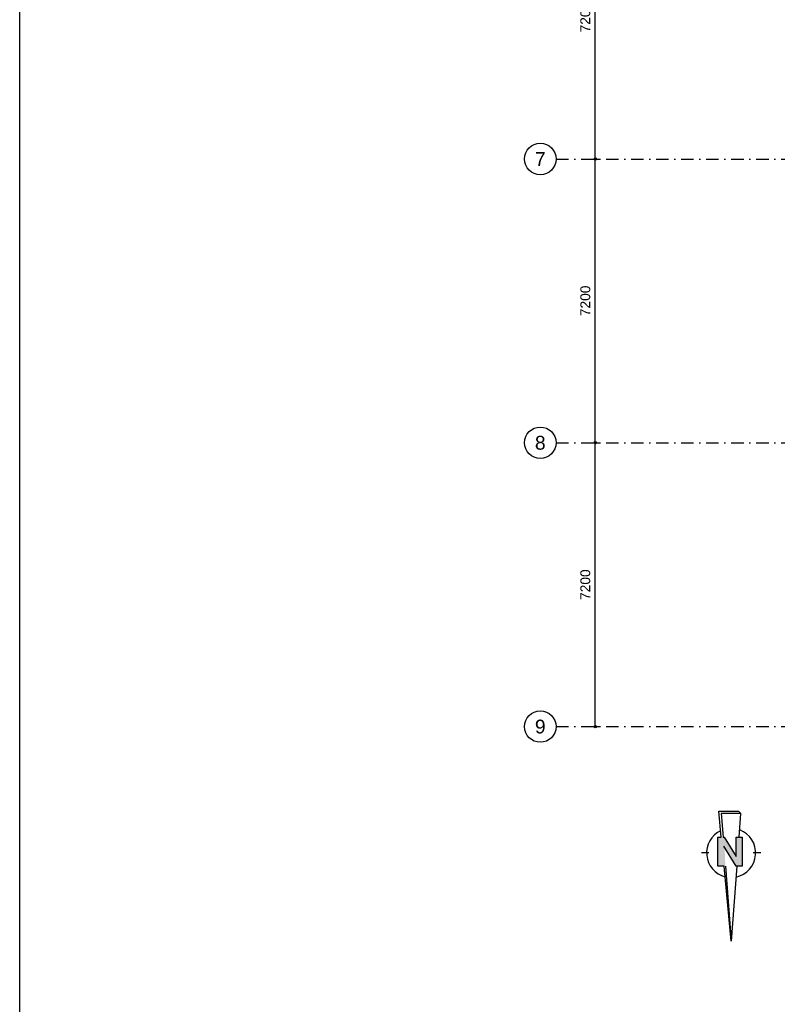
# Model space of a CAD drawing. Header units: millimetres. Extents: x 1137596 to 6076935, y -417599 to 265181.
# Tile 2 of 47: x 1137596 to 1156827, y -356519 to -331537. Entities that reach past the tile are written whole.
import ezdxf
from ezdxf.enums import TextEntityAlignment as Align

# ---------------------------------------------------------------- set-up
doc = ezdxf.new("R2010")
doc.units = ezdxf.units.MM
doc.header["$LTSCALE"] = 50
doc.header["$PDMODE"] = 3
doc.header["$PDSIZE"] = 1
doc.linetypes.add('DASHDOT2', pattern=[12.7, 6.35, -3.175, 0, -3.175])
doc.layers.get('0').update_dxf_attribs({"linetype": 'CONTINUOUS'})
doc.layers.get('DEFPOINTS').update_dxf_attribs({"linetype": 'CONTINUOUS'})
for name, color, linetype in [('Alg-Dun-Az', 8, 'CONTINUOUS'), ('bib', 7, 'CONTINUOUS'), ('bib @ 100', 7, 'CONTINUOUS'), ('DIM25', 1, 'CONTINUOUS'), ('Stramien-Alg-Az', 9, 'DASHDOT2'), ('Stramien-Alg-Drs', 8, 'CONTINUOUS'), ('Stramien-Alg-Txt', 2, 'CONTINUOUS')]:
    doc.layers.add(name, color=color, linetype=linetype)
doc.styles.add('BOS3', font='arial.ttf')
doc.dimstyles.new('BOS3', dxfattribs={"dimtxt": 2.5, "dimasz": 1.25, "dimexe": 1.25, "dimexo": 0, "dimgap": 1.25, "dimtad": 1, "dimdec": 3, "dimdsep": 46, "dimtxsty": 'BOS3', "dimblk": 'SMALL', "dimblk1": 'SMALL', "dimblk2": 'SMALL', "dimsah": 1, "dimcen": 2.5, "dimclrd": 1, "dimclre": 1, "dimclrt": 2, "dimadec": 4, "dimazin": 2, "dimtfac": 0.4, "dimtdec": 0, "dimtix": 1, "dimtmove": 2, "dimatfit": 3, "dimfxl": 1.25, "dimfxlon": 1, "dimtvp": 1, "dimtolj": 1, "dimarcsym": 0})

# ---------------------------------------------------------------- blocks, each defined once
blk = doc.blocks.new('*U247')
at = {"layer": 'Stramien-Alg-Drs'}
blk.add_circle((-4, 0), 4, dxfattribs=at)
at = {"layer": 'Stramien-Alg-Txt', "style": 'BOS3'}
blk.add_attdef('TEKST', text='', height=3.5, dxfattribs=at).set_placement((-4, 0), align=Align.MIDDLE)
blk = doc.blocks.new('_Small')
at = {"color": 0, "linetype": 'ByBlock', "lineweight": -2}
blk.add_circle((0, 0), 0.25, dxfattribs=at)
blk = doc.blocks.new('*D178')
at = {"layer": 'DEFPOINTS', "color": 0, "transparency": 16777216}
for p in [(704627, -599117), (704627, -599117), (704627, -606317)]:
    blk.add_point(p, dxfattribs=at)
at = {"layer": 'DIM25', "color": 1, "lineweight": -2, "transparency": 16777216}
for p, q in [((704627, -599117), (704752, -599117)), ((704627, -606317), (704627, -599117)), ((704627, -606317), (704752, -606317))]:
    blk.add_line(p, q, dxfattribs=at)
at = {"layer": 'DIM25', "color": 1, "lineweight": -2, "transparency": 16777216, "xscale": 125, "yscale": 125, "zscale": 125}
for p, rotation in [((704627, -599117), 90), ((704627, -606317), 270)]:
    blk.add_blockref('_Small', p, dxfattribs=dict(at, rotation=rotation))
at = {"layer": 'DIM25', "color": 2, "transparency": 16777216, "insert": (704374, -602717), "char_height": 250, "attachment_point": 5, "rotation": 90, "style": 'BOS3'}
blk.add_mtext('\\A1;7200', dxfattribs=at)
blk = doc.blocks.new('*D188')
at = {"layer": 'DEFPOINTS', "color": 0, "transparency": 16777216}
for p in [(704627, -606317), (704627, -606317), (704627, -613517)]:
    blk.add_point(p, dxfattribs=at)
at = {"layer": 'DIM25', "color": 1, "lineweight": -2, "transparency": 16777216}
for p, q in [((704627, -606317), (704752, -606317)), ((704627, -613517), (704627, -606317)), ((704627, -613517), (704752, -613517))]:
    blk.add_line(p, q, dxfattribs=at)
at = {"layer": 'DIM25', "color": 1, "lineweight": -2, "transparency": 16777216, "xscale": 125, "yscale": 125, "zscale": 125}
for p, rotation in [((704627, -606317), 90), ((704627, -613517), 270)]:
    blk.add_blockref('_Small', p, dxfattribs=dict(at, rotation=rotation))
at = {"layer": 'DIM25', "color": 2, "transparency": 16777216, "insert": (704374, -609917), "char_height": 250, "attachment_point": 5, "rotation": 90, "style": 'BOS3'}
blk.add_mtext('\\A1;7200', dxfattribs=at)
blk = doc.blocks.new('*D189')
at = {"layer": 'DEFPOINTS', "color": 0, "transparency": 16777216}
for p in [(704627, -613517), (704627, -613517), (704627, -620717)]:
    blk.add_point(p, dxfattribs=at)
at = {"layer": 'DIM25', "color": 1, "lineweight": -2, "transparency": 16777216}
for p, q in [((704627, -613517), (704752, -613517)), ((704627, -620717), (704627, -613517)), ((704627, -620717), (704752, -620717))]:
    blk.add_line(p, q, dxfattribs=at)
at = {"layer": 'DIM25', "color": 1, "lineweight": -2, "transparency": 16777216, "xscale": 125, "yscale": 125, "zscale": 125}
for p, rotation in [((704627, -613517), 90), ((704627, -620717), 270)]:
    blk.add_blockref('_Small', p, dxfattribs=dict(at, rotation=rotation))
at = {"layer": 'DIM25', "color": 2, "transparency": 16777216, "insert": (704374, -617117), "char_height": 250, "attachment_point": 5, "rotation": 90, "style": 'BOS3'}
blk.add_mtext('\\A1;7200', dxfattribs=at)
blk = doc.blocks.new('noordpijl 3')
at = {"layer": 'Alg-Dun-Az'}
for p, q in [((-146, -1900), (0, 0)), ((0, 0), (180, -1900)), ((146, -1900), (0, 0)), ((-277, -1900), (-127, -1900)), ((-277, -2638), (-277, -1900)), ((-127, -1900), (185, -2409)), ((180, -1900), (333, -1900)), ((333, -1900), (333, -2638)), ((-751, -2234), (-564, -2234)), ((-129, -2141), (-129, -2638)), ((176, -2638), (-129, -2141)), ((562, -2234), (749, -2234)), ((-129, -2638), (-277, -2638)), ((-205, -2638), (-251, -3235)), ((203, -2638), (176, -2638)), ((249, -3235), (203, -2638)), ((249, -2638), (311, -3297)), ((333, -2638), (249, -2638)), ((-251, -3235), (249, -3235)), ((-189, -3297), (-251, -3235)), ((311, -3297), (-189, -3297))]:
    blk.add_line(p, q, dxfattribs=at)
for start, end in [(101.4591, 249.5213), (295.2122, 75.5532)]:
    blk.add_arc((-1, -2234), 623, start, end, dxfattribs=at)
for points in [[(-277, -2638), (-277, -1900), (-129, -2638), (-127, -1900)], [(-129, -2141), (176, -2638), (-127, -1900), (185, -2409)], [(333, -1900), (333, -2638), (146, -1900), (176, -2638)]]:
    blk.add_solid(points, dxfattribs=at)
blk = doc.blocks.new('stramienen')
at = {"layer": 'Stramien-Alg-Az'}
for points in [[(703629.6064, -606317.1403), (776404.4348, -606317.1403)], [(703629.6064, -613517.1403), (776404.4348, -613517.1403)], [(703629.6064, -620717.1403), (776404.4348, -620717.1403)]]:
    blk.add_lwpolyline(points, dxfattribs=at)
at = {"layer": 'bib @ 100', "xscale": 100, "yscale": 100, "zscale": 100}
for p, values in [((703629.6064, -606317.1403), {'TEKST': '7'}), ((703629.6064, -613517.1403), {'TEKST': '8'}), ((703629.6064, -620717.1403), {'TEKST': '9'})]:
    blk.add_blockref('*U247', p, dxfattribs=at).add_auto_attribs(values)
at = {"layer": 'DIM25'}
for base, p1, p2, picture, middle in [((704626.5266, -599117.1398), (704626.5266, -606317.1398), (704626.5266, -599117.1398), '*D178', (704373.8834, -602717.1398)), ((704626.5266, -606317.1398), (704626.5266, -613517.1398), (704626.5266, -606317.1398), '*D188', (704373.8834, -609917.1398)), ((704626.5266, -613517.1398), (704626.5266, -620717.1398), (704626.5266, -613517.1398), '*D189', (704373.8834, -617117.1398))]:
    dim = blk.add_linear_dim(base=base, p1=p1, p2=p2, angle=90, dimstyle='BOS3', override={"dimscale": 0, "dimexo": 1.25}, dxfattribs=at)
    dim.commit()
    dim.dimension.update_dxf_attribs({"geometry": picture, "text_midpoint": middle})

msp = doc.modelspace()

# ---------------------------------------------------------------- linework, layer by layer
msp.add_lwpolyline([(1137596.4707, -236329.3846), (1584570.8461, -236329.3846), (1584570.8461, -417598.7429), (1137596.4707, -417598.7429)], close=True)

# ---------------------------------------------------------------- block references
msp.add_blockref('stramienen', (447580.4278, 271245.5598))
at = {"layer": 'bib', "color": 1, "rotation": 180}
msp.add_blockref('noordpijl 3', (1155654.2249, -354912.8379), dxfattribs=at)

doc.saveas('drawing.dxf')
